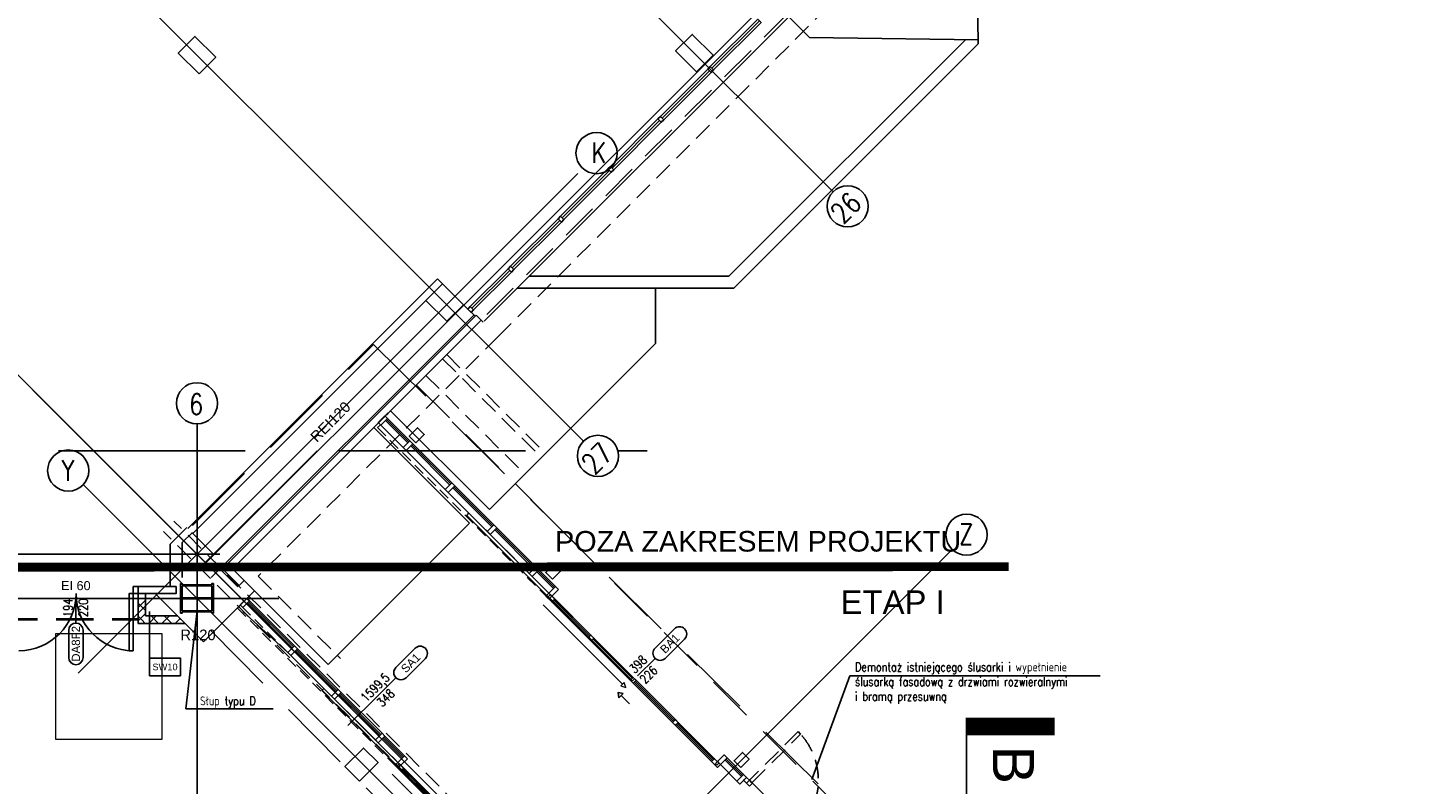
# Model space of a CAD drawing. Header units: centimetres. Extents: x -228435 to 111511, y -89367 to 428125.
# Tile 197 of 219: x -49413 to -25690, y 98942 to 111798. Entities that reach past the tile are written whole.
import ezdxf
from ezdxf.enums import TextEntityAlignment as Align

# ---------------------------------------------------------------- set-up
doc = ezdxf.new("R2010")
doc.units = ezdxf.units.CM
doc.header["$LTSCALE"] = 50
for name, pattern in [('Balustrady$0$DASHED', [0.75, 0.5, -0.25]), ('DASHDOT', [25.4, 12.7, -6.35, 0, -6.35]), ('DASHDOT2', [12.7, 6.35, -3.175, 0, -3.175]), ('DASHED', [0.75, 0.5, -0.25]), ('DIVIDE', [31.75, 12.7, -6.35, 0, -6.35, 0, -6.35]), ('HIDDEN', [9.525, 6.35, -3.175]), ('HIDDEN2', [4.7625, 3.175, -1.5875]), ('HIDDENX2', [19.05, 12.7, -6.35])]:
    doc.linetypes.add(name, pattern=pattern)
doc.layers.get('0').update_dxf_attribs({"color": 8})
for name, color, linetype in [('ARCH_ELEMENTY_POWYŻEJ RZUTU', 8, 'HIDDEN2'), ('ARCH_ETAPOWANIE', 8, 'DIVIDE'), ('ARCH_GK', 8, 'Continuous'), ('ARCH_INFO_ETYK_DRZWI', 8, 'Continuous'), ('ARCH_INFO_ODPORNOŚĆ OGNIOWA', 8, 'Continuous'), ('ARCH_INFO_OPISY', 8, 'Continuous'), ('ARCH_INFO_OPISY_PRZEGRODY', 8, 'Continuous'), ('ARCH_INFO_OSIE_IST', 8, 'DASHDOT2'), ('ARCH_INFO_OSIE_OPISY_IST', 8, 'Continuous'), ('ARCH_MUROWANE_IST', 8, 'Continuous'), ('ARCH_NIEWIDOK_IST', 8, 'HIDDEN'), ('ARCH_PROFILE', 8, 'Continuous'), ('ARCH_STAL_IST', 8, 'Continuous'), ('ARCH_SZKŁO', 8, 'Continuous'), ('ARCH_WIDOK_IST', 8, 'Continuous'), ('ARCH_ŚLUSARKA_DRZWI', 8, 'Continuous'), ('ARCH_ŚLUSARKA_OKNA_IST', 8, 'Continuous'), ('ARCH_ŻELBET_IST', 8, 'Continuous'), ('Osie rzutów$0$ARCH_INFO_OSIE_OPISY_IST', 8, 'Continuous')]:
    doc.layers.add(name, color=color, linetype=linetype)
for name, color, linetype, lineweight in [('ARCH_LINIE PRZEKROJOWE', 8, 'Continuous', 25), ('ARCH_SUFITY_PODWIESZANE', 8, 'HIDDENX2', 9), ('ARCH_WIDOK', 8, 'Continuous', 13), ('Kondygnacja +0$0$ARCH_WIDOK', 8, 'Continuous', 13)]:
    doc.layers.add(name, color=color, linetype=linetype, lineweight=lineweight)
doc.styles.add('Arial', font='ARIAL.TTF')
doc.styles.add('Romans', font='Romans.shx')
doc.styles.add('ROMANS-250-CM', font='romans.shx', dxfattribs={"width": 0.8, "height": 50})
doc.styles.add('ROMANS-50-CM', font='romans.shx', dxfattribs={"width": 0.8, "height": 10})
doc.dimstyles.new('ISO-25', dxfattribs={"dimtxt": 2.5, "dimasz": 2.5, "dimexe": 1.25, "dimexo": 0.625, "dimtad": 1, "dimtxsty": 'Standard', "dimcen": 2.5, "dimadec": 0, "dimazin": 0, "dimtfac": 1, "dimtmove": 0, "dimatfit": 3, "dimfxl": 0, "dimarcsym": 0})
pattern_1 = [(45, (-121140, -45070), (-112.2532, 112.2532), []), (135, (-121140, -45070), (-112.2532, -112.2532), [])]

# ---------------------------------------------------------------- blocks, each defined once
blk = doc.blocks.new('A$C57A9303D')
blk.add_lwpolyline([(300, 0, 3, 3, 0), (0, 0, 30, 30, 0), (0, 150, 30, 30, 0)], format="xyseb")
at = {"linetype": 'DASHDOT', "ltscale": 5, "const_width": 3}
blk.add_lwpolyline([(300, 0), (1000, 0)], dxfattribs=at)
blk = doc.blocks.new('Linie przekrojowe')
at = {"layer": 'ARCH_LINIE PRZEKROJOWE', "linetype": 'DASHDOT', "ltscale": 5, "rotation": 270}
blk.add_blockref('A$C57A9303D', (8760, 14492.3), dxfattribs=at)
at = {"layer": 'ARCH_LINIE PRZEKROJOWE', "linetype": 'DASHDOT', "ltscale": 5, "style": 'Arial'}
blk.add_text('B', height=70, rotation=270, dxfattribs=at).set_placement((8839.8, 14426.9), align=Align.MIDDLE_CENTER)
blk = doc.blocks.new('SU Lampy kwadratowe +0')
at = {"layer": 'ARCH_SUFITY_PODWIESZANE', "ltscale": 2.5}
blk.add_lwpolyline([(7220, 14650), (7400, 14650), (7400, 14470), (7220, 14470)], close=True, dxfattribs=at)
blk = doc.blocks.new('T-drzwi_dół-200')
at = {"layer": 'ARCH_INFO_ETYK_DRZWI'}
blk.add_line((0, 0), (0, -60), dxfattribs=at)
blk.add_lwpolyline([(-17.5, -77.5), (-17.5, -143.7, 1), (17.5, -143.7), (17.5, -77.5, 1)], format="xyb", close=True, dxfattribs=at)
at = {"layer": 'ARCH_INFO_ETYK_DRZWI', "style": 'Romans', "width": 0.8}
for tag, p in [('ADS_DRZWI:SZEROKOŚĆ', (-7.9, -23)), ('ADS_DRZWI:WYSOKOŚĆ', (29, -23))]:
    blk.add_attdef(tag, text='', height=22, rotation=90, dxfattribs=at).set_placement(p, align=Align.CENTER)
at = {"layer": 'ARCH_INFO_ETYK_DRZWI', "color": 1, "style": 'Arial'}
blk.add_attdef('ADS_DRZWI:ODPORNOŚĆ_OGNIOWA', text='', height=22, dxfattribs=at).set_placement((-0.1, 13.3), align=Align.BOTTOM_CENTER)
at = {"layer": 'ARCH_INFO_ETYK_DRZWI', "style": 'Arial'}
blk.add_attdef('ADS_DRZWI:SYMBOL', text='', height=20, rotation=90, dxfattribs=at).set_placement((0, -110.6), align=Align.MIDDLE)
blk = doc.blocks.new('T-drzwi_prawe-200')
at = {"layer": 'ARCH_INFO_ETYK_DRZWI'}
blk.add_line((0, 0), (60, 0), dxfattribs=at)
blk.add_lwpolyline([(143.7, 17.5), (77.5, 17.5, 1), (77.5, -17.5), (143.7, -17.5, 1)], format="xyb", close=True, dxfattribs=at)
at = {"layer": 'ARCH_INFO_ETYK_DRZWI', "color": 1, "style": 'Arial'}
blk.add_attdef('ADS_DRZWI:ODPORNOŚĆ_OGNIOWA', text='', height=20, rotation=90, dxfattribs=at).set_placement((-25.5, 0.1), align=Align.BOTTOM_CENTER)
at = {"layer": 'ARCH_INFO_ETYK_DRZWI', "style": 'Romans', "width": 0.8}
for tag, p in [('ADS_DRZWI:SZEROKOŚĆ', (20.5, 8)), ('ADS_DRZWI:WYSOKOŚĆ', (20.5, -28))]:
    blk.add_attdef(tag, text='', height=22, dxfattribs=at).set_placement(p, align=Align.CENTER)
at = {"layer": 'ARCH_INFO_ETYK_DRZWI', "style": 'Arial'}
blk.add_attdef('ADS_DRZWI:SYMBOL', text='', height=20, dxfattribs=at).set_placement((110.7, 0), align=Align.MIDDLE)
blk = doc.blocks.new('Osie rzutów')
at = {"layer": 'ARCH_INFO_OSIE_IST', "ltscale": 10}
for p, q in [((10200.1, 18373.7), (6968.5, 15142)), ((10624.4, 17949.4), (7283.1, 14608.1)), ((6324.6, 17617.4), (8540.8, 15401.2)), ((5900.4, 17193.2), (8116.6, 14977)), ((5476.1, 16768.9), (9015.7, 13229.3)), ((8107.3, 15432.3), (7257.9, 14582.9)), ((7180.9, 15064.1), (9015.7, 13229.3)), ((7460, 12255), (7460, 15006.6)), ((7266.7, 14903.3), (9100.6, 13069.5)), ((4323.7, 14785), (7599.1, 14785)), ((8743.1, 14793.1), (7460, 13510)), ((4436, 14710), (7599.1, 14710))]:
    blk.add_line(p, q, dxfattribs=at)
at = {"layer": 'ARCH_INFO_OSIE_OPISY_IST'}
for centre in [(8138.9, 15467), (8565.6, 15376.5), (7460, 15041.6), (8141.3, 14952.2), (7241.2, 14927.3), (8767.6, 14818.2)]:
    blk.add_circle(centre, 35, dxfattribs=at)
at = {"layer": 'ARCH_INFO_OSIE_OPISY_IST', "style": 'ROMANS-250-CM', "width": 0.8}
for s, p in [('K', (8142.7, 15467.7)), ('6', (7458.5, 15040.1)), ('Y', (7240.5, 14927.3)), ('Z', (8767, 14818.9))]:
    blk.add_text(s, height=35, dxfattribs=at).set_placement(p, align=Align.MIDDLE_CENTER)
for s, p in [('26', (8557.9, 15344.5)), ('27', (8134.9, 14918.8))]:
    blk.add_text(s, height=35, rotation=45, dxfattribs=at).set_placement(p)

msp = doc.modelspace()

# ---------------------------------------------------------------- hatches: boundary and pattern name
at = {"layer": 'ARCH_GK', "linetype": 'Continuous', "lineweight": -3}
h = msp.add_hatch(dxfattribs=at)
h.set_pattern_fill('ANSI37', color=256, scale=50, angle=-360, style=0)
h.set_pattern_definition(pattern_1)
h.paths.add_polyline_path([(-47415, 102110), (-47540, 102110), (-47540, 101675), (-47415, 101800)], flags=0)
h = msp.add_hatch(dxfattribs=at)
h.set_pattern_fill('ANSI37', color=256, scale=50, angle=-360, style=0)
h.set_pattern_definition(pattern_1)
h.paths.add_polyline_path([(-47415, 102110), (-47540, 102110), (-47540, 101675), (-47415, 101800)], flags=0)
h = msp.add_hatch(dxfattribs=at)
h.set_pattern_fill('ANSI37', color=256, scale=50, style=0)
h.set_pattern_definition([(45, (-121140, -45070), (-112.2532, 112.2532), []), (135, (-121140, -45070), (-112.2532, -112.2532), [])])
h.paths.add_polyline_path([(-46813.28427, 101745), (-46868.28427, 101800), (-47415, 101800), (-47540, 101675), (-46813.28427, 101675)])
h = msp.add_hatch(dxfattribs=at)
h.set_pattern_fill('ANSI37', color=256, scale=50, style=0)
h.set_pattern_definition(pattern_1)
h.paths.add_polyline_path([(-46813.28427, 101745), (-46868.28427, 101800), (-47415, 101800), (-47540, 101675), (-46813.28427, 101675)])

# ---------------------------------------------------------------- linework, layer by layer
at = {"linetype": 'Balustrady$0$DASHED', "lineweight": 20, "ltscale": 50, "elevation": 630}
msp.add_lwpolyline([(-46616.65481, 103339.03062), (-43538.68512, 106417.00031), (-26920.53941, 89981.14733), (-34886.82107, 89979.94548), (-46650.71539, 101900.08599)], dxfattribs=at)
at = {"layer": 'ARCH_ELEMENTY_POWYŻEJ RZUTU', "ltscale": 5, "elevation": 630}
msp.add_lwpolyline([(-42813.54726, 105727.9246), (-28065.62266, 90980)], dxfattribs=at)
at = {"layer": 'ARCH_ETAPOWANIE', "ltscale": 10, "const_width": 150, "elevation": 630}
msp.add_lwpolyline([(-32748.04041, 102637.86797), (-71890, 102620.1903), (-71740, 89900), (-59190, 89900), (-59190, 71200), (-71590, 71200), (-71590, 58800), (-65060, 58800), (-65060, 57540), (-63050, 57540), (-63050, -5675.91583)], dxfattribs=at)
at = {"layer": 'ARCH_GK', "linetype": 'Continuous', "lineweight": -3}
for p, q in [((-47415, 102180, 630), (-47540, 102180, 630)), ((-47540, 102180, 630), (-47540, 101675, 630)), ((-47540, 102180, 630), (-47540, 101675, 630)), ((-47415, 101800, 630), (-47415, 102180, 630)), ((-47415, 101800, 630), (-47415, 102180, 630)), ((-46868.28427, 101800, 630), (-47415, 101800, 630)), ((-46868.28427, 101800, 630), (-47415, 101800, 630)), ((-47540, 101675, 630), (-46743.28427, 101675, 630)), ((-47540, 101675, 630), (-46743.28427, 101675, 630))]:
    msp.add_line(p, q, dxfattribs=at)
at = {"layer": 'ARCH_INFO_ETYK_DRZWI', "elevation": 630}
msp.add_lwpolyline([(-43458.14533, 100453.0957), (-43975.87986, 99935.36117)], dxfattribs=at)
at = {"layer": 'ARCH_INFO_OPISY_PRZEGRODY', "elevation": 630}
msp.add_lwpolyline([(-47345.95371, 101083.20349), (-47345.95371, 101878.02585)], dxfattribs=at)
msp.add_lwpolyline([(-47345.95371, 100783.20349), (-46820.95371, 100783.20349), (-46820.95371, 101083.20349), (-47345.95371, 101083.20349), (-47345.95371, 100783.20349)], close=True, dxfattribs=at)
at = {"layer": 'ARCH_MUROWANE_IST', "ltscale": 4}
for p, q in [((-42452.9228, 107531.04689, 630), (-46695.56349, 103288.4062, 630)), ((-42368.06999, 107446.19408, 630), (-42452.9228, 107531.04689, 630)), ((-42650.9127, 107163.35137, 630), (-46610.71068, 103203.55339, 630)), ((-42007.44553, 107085.56962, 630), (-46476.36039, 102616.65476, 630)), ((-41816.5267, 106894.65079, 630), (-42007.44553, 107085.56962, 630)), ((-41837.73991, 106915.86399, 630), (-46151.09127, 102602.51263, 630)), ((-41795.3135, 106915.86399, 630), (-46108.66486, 102602.51263, 630)), ((-41710.46068, 106831.01118, 630), (-45938.95924, 102602.51263, 630)), ((-41795.3135, 106915.86399, 630), (-41710.46068, 106831.01118, 630)), ((-41710.46068, 106831.01118, 630), (-41675.10535, 106795.65584, 630)), ((-46996.56854, 102623.72583, 630), (-46996.56854, 102304.74054, 630)), ((-45844.5707, 102295.99205, 630), (-46151.09127, 102602.51263, 630)), ((-45823.35749, 102317.20526, 630), (-46108.66486, 102602.51263, 630)), ((-45938.95924, 102602.51263, 630), (-45738.50468, 102402.05807, 630)), ((-45738.50468, 102402.05807, 630), (-45823.35749, 102317.20526, 630)), ((-47248.28427, 102180, 630), (-46430.11147, 101361.8272, 630)), ((-45564.19264, 102227.74603, 630), (-46430.11147, 101361.8272, 630))]:
    msp.add_line(p, q, dxfattribs=at)
at = {"layer": 'ARCH_MUROWANE_IST', "ltscale": 4, "elevation": 630}
for points in [[(-44500.87855, 104606.27874), (-46457.15729, 102650), (-46790, 102650), (-46790, 102455)], [(-46298.6039, 102455), (-44147.32516, 104606.27874)]]:
    msp.add_lwpolyline(points, dxfattribs=at)
msp.add_lwpolyline([(-47540, 102180), (-46895, 102180), (-46895, 102300), (-47540, 102300)], close=True, dxfattribs=at)
at = {"layer": 'ARCH_NIEWIDOK_IST', "ltscale": 2}
msp.add_line((-35106.08335, 113435.38851, 630), (-41696.31855, 106845.15331, 630), dxfattribs=at)
at = {"layer": 'ARCH_NIEWIDOK_IST'}
for p, q in [((-34802.02836, 113173.75993, 630), (-41413.47676, 106562.31153, 630)), ((-41413.47676, 106562.31153, 630), (-45500.55396, 102475.23433, 630)), ((-42368.06999, 106173.40187, 630), (-40688.62493, 104493.95681, 630)), ((-42297.35931, 106244.11255, 630), (-40617.91425, 104564.66749, 630)), ((-42650.9127, 105890.55916, 630), (-40971.46764, 104211.1141, 630)), ((-34521.92388, 90648.07612, 630), (-47109.9521, 103236.10434, 630)), ((-34521.92388, 90648.07612, 630), (-47109.9521, 103236.10434, 630)), ((-34345.14719, 90824.85281, 630), (-46933.17541, 103412.88103, 630)), ((-34345.14719, 90824.85281, 630), (-46933.17541, 103412.88103, 630)), ((-45500.55396, 102475.23433, 630), (-44103.95068, 101078.63106, 630))]:
    msp.add_line(p, q, dxfattribs=at)
at = {"layer": 'ARCH_NIEWIDOK_IST', "ltscale": 10}
msp.add_line((-72707.45716, 104606.27874, 630), (-38890.92242, 104606.27874, 630), dxfattribs=at)
at = {"layer": 'ARCH_PROFILE', "elevation": 630}
for points in [[(-43304.55411, 105158.27127), (-43346.98052, 105200.69768), (-43460.1176, 105087.56059), (-43417.69119, 105045.13419)], [(-42873.21897, 104726.93614), (-42922.71645, 104776.43361), (-43035.85353, 104663.29653), (-42986.35606, 104613.79905)], [(-42159.04112, 104012.75829), (-42208.5386, 104062.25576), (-42321.67568, 103949.11868), (-42272.17821, 103899.6212)], [(-41444.86327, 103298.58044), (-41494.36075, 103348.07791), (-41607.49783, 103234.94083), (-41558.00036, 103185.44335)], [(-40730.68543, 102584.40259), (-40780.1829, 102633.90006), (-40893.31998, 102520.76298), (-40843.82251, 102471.2655)], [(-40398.34524, 102252.0624), (-40447.84271, 102301.55988), (-40560.9798, 102188.42279), (-40511.48232, 102138.92532)], [(-45648.61309, 102057.60804), (-45691.0395, 102100.03444), (-45804.17658, 101986.89736), (-45761.75017, 101944.47095)], [(-40610.47727, 102138.92532), (-40511.48232, 102039.93037), (-40461.98485, 102089.42784), (-40560.9798, 102188.42279)], [(-39846.80195, 101375.24999), (-39797.30447, 101424.74747), (-39846.80195, 101474.24494), (-39896.29942, 101424.74747)], [(-44831.90476, 101240.89971), (-44881.40223, 101290.39718), (-44994.53932, 101177.2601), (-44945.04184, 101127.76262)], [(-39129.08857, 100657.53661), (-39079.59109, 100707.03409), (-39129.08857, 100756.53156), (-39178.58604, 100707.03409)], [(-44089.44264, 100498.43759), (-44138.94011, 100547.93506), (-44252.0772, 100434.79797), (-44202.57972, 100385.3005)], [(-38363.64548, 99991.08847), (-38413.14295, 100040.58594), (-38462.64042, 99991.08847), (-38413.14295, 99941.591)], [(-38411.37518, 99939.82323), (-38361.87771, 99989.3207), (-38411.37518, 100038.81818), (-38460.87266, 99989.3207)], [(-43346.98052, 99755.97546), (-43396.47799, 99805.47294), (-43509.61508, 99692.33585), (-43460.1176, 99642.83838)], [(-42965.14285, 99374.1378), (-43014.64033, 99423.63528), (-43127.77741, 99310.49819), (-43078.27994, 99261.00072)], [(-37534.56277, 99388.27994), (-37584.06025, 99437.77741), (-37697.19733, 99324.64033), (-37647.69986, 99275.14285)], [(-43177.27489, 99261.00072), (-43078.27994, 99162.00577), (-43028.78246, 99211.50324), (-43127.77741, 99310.49819)], [(-37796.19228, 99324.64033), (-37697.19733, 99225.64538), (-37647.69986, 99275.14285), (-37746.69481, 99374.1378)], [(-37202.22259, 99055.93975), (-37251.72006, 99105.43723), (-37364.85715, 98992.30014), (-37315.35967, 98942.80267)], [(-37202.22259, 98956.9448), (-37152.72511, 99006.44228), (-37202.22259, 99055.93975), (-37251.72006, 99006.44228)], [(-37152.72511, 98907.44733), (-37103.22764, 98956.9448), (-37152.72511, 99006.44228), (-37202.22259, 98956.9448)]]:
    msp.add_lwpolyline(points, close=True, dxfattribs=at)
at = {"layer": 'ARCH_STAL_IST', "elevation": 630}
for points in [[(-42820.61833, 104745.04617), (-42679.19697, 104886.46753), (-42792.33406, 104999.60461), (-42933.75542, 104858.18326)], [(-40501.30809, 102425.73593), (-40359.88673, 102567.15729), (-40473.02382, 102680.29437), (-40614.44517, 102538.87302)], [(-46820, 101850), (-46820, 102350), (-46790, 102350), (-46790, 102330), (-46290, 102330), (-46290, 102350), (-46260, 102350), (-46260, 101850), (-46290, 101850), (-46290, 101870), (-46790, 101870), (-46790, 101850)], [(-46290, 102110), (-46790, 102110), (-46790, 102310), (-46290, 102310)], [(-46790, 101890), (-46290, 101890), (-46290, 102090), (-46790, 102090)], [(-37301.21754, 99225.64538), (-37159.79618, 99367.06674), (-37272.93326, 99480.20382), (-37414.35462, 99338.78246)]]:
    msp.add_lwpolyline(points, close=True, dxfattribs=at)
at = {"layer": 'ARCH_SZKŁO', "elevation": 630}
for points in [[(-42958.07179, 104741.07827), (-43339.90945, 105122.91593)], [(-42940.39412, 104758.75594), (-43322.23178, 105140.5936)], [(-42243.89394, 104026.90042), (-42908.57431, 104691.5808)], [(-42226.21627, 104044.57809), (-42890.89664, 104709.25847)], [(-41531.48386, 103314.49034), (-42194.39646, 103977.40295)], [(-41513.80619, 103332.16801), (-42176.71879, 103995.08062)], [(-40815.53824, 102598.54473), (-41480.21861, 103263.2251)], [(-40797.86057, 102616.22239), (-41462.54094, 103280.90277)], [(-40483.19805, 102266.20454), (-40766.04076, 102549.04725)], [(-40465.52038, 102283.88221), (-40748.36309, 102566.72492)], [(-44916.75757, 101255.04184), (-45683.96843, 102022.2527)], [(-44899.0799, 101272.71951), (-45666.29076, 102039.93037)], [(-39880.38952, 101440.65737), (-40495.57242, 102055.84027)], [(-39862.71185, 101458.33504), (-40477.89475, 102073.51794)], [(-39162.67614, 100722.94399), (-39830.89205, 101391.1599)], [(-39144.99847, 100740.62166), (-39813.21438, 101408.83757)], [(-44174.29545, 100512.57972), (-44867.2601, 101205.54437)], [(-44156.61778, 100530.25739), (-44849.58243, 101223.22204)], [(-38444.96276, 100005.23061), (-39113.17866, 100673.44651)], [(-38427.28509, 100022.90827), (-39095.50099, 100691.12418)], [(-43431.83333, 99770.1176), (-44124.79797, 100463.08225)], [(-43414.15566, 99787.79527), (-44107.12031, 100480.75992)], [(-37780.28238, 99340.55023), (-38395.46528, 99955.73313)], [(-37762.60471, 99358.2279), (-38377.78761, 99973.4108)], [(-43049.99567, 99388.27994), (-43382.33585, 99720.62013)], [(-43032.318, 99405.95761), (-43364.65819, 99738.2978)], [(-42468.40034, 98583.94598), (-43062.37004, 99177.91567)], [(-42450.72267, 98601.62364), (-43044.69237, 99195.59334)], [(-37287.0754, 99070.08189), (-37569.91811, 99352.9246)], [(-37269.39773, 99087.75956), (-37552.24044, 99370.60227)]]:
    msp.add_lwpolyline(points, dxfattribs=at)
at = {"layer": 'ARCH_WIDOK', "elevation": 630}
for points in [[(-42922.71645, 104776.43361), (-43304.55411, 105158.27127)], [(-43417.69119, 105045.13419), (-43035.85353, 104663.29653)], [(-43414.58803, 105042.03102), (-42325.21122, 103952.65421)], [(-42873.21897, 104726.93614), (-42208.5386, 104062.25576)], [(-42986.35606, 104613.79905), (-42321.67568, 103949.11868)], [(-42159.04112, 104012.75829), (-41494.36075, 103348.07791)], [(-42275.71374, 103903.15674), (-40893.31998, 102520.76298)], [(-42272.17821, 103899.6212), (-41607.49783, 103234.94083)], [(-41444.86327, 103298.58044), (-40780.1829, 102633.90006)], [(-41558.00036, 103185.44335), (-40893.31998, 102520.76298)], [(-40730.68543, 102584.40259), (-40447.84271, 102301.55988)], [(-40843.82251, 102471.2655), (-40560.9798, 102188.42279)], [(-40843.82251, 102471.2655), (-40560.9798, 102188.42279)], [(-45648.61309, 102057.60804), (-44881.40223, 101290.39718)], [(-45761.75017, 101874.47095), (-44994.53932, 101177.2601)], [(-44945.04184, 101127.76262), (-44252.0772, 100434.79797)], [(-44831.90476, 101240.89971), (-44138.94011, 100547.93506)], [(-44202.57972, 100385.3005), (-43509.61508, 99692.33585)], [(-44089.44264, 100498.43759), (-43396.47799, 99805.47294)], [(-43460.1176, 99642.83838), (-43127.77741, 99310.49819)], [(-43346.98052, 99755.97546), (-43014.64033, 99423.63528)], [(-43438.9044, 99621.62518), (-43156.06168, 99338.78246)], [(-37647.69986, 99275.14285), (-37364.85715, 98992.30014)], [(-37534.56277, 99388.27994), (-37251.72006, 99105.43723)]]:
    msp.add_lwpolyline(points, dxfattribs=at)
at = {"layer": 'ARCH_WIDOK_IST'}
for p, q in [((-33302.96106, 114460.69335, 630), (-33266.74339, 111527.06253, 630)), ((-35360.64179, 113732.37336, 630), (-42007.44553, 107085.56962, 630)), ((-35070.72801, 113400.03318, 630), (-41660.96321, 106809.79797, 630)), ((-36484.94157, 111985.81961, 630), (-36131.38818, 111632.26622, 630)), ((-33270.07542, 111796.95661, 630), (-33265.13677, 111796.89564, 630)), ((-37501.16524, 107575.4834, 630), (-33477.15078, 111599.49786, 630)), ((-37418.32252, 107375.4834, 630), (-33266.74339, 111527.06253, 630)), ((-36131.38818, 111632.26622, 630), (-33267.60572, 111596.91088, 630)), ((-40895.27778, 107575.4834, 630), (-37501.16524, 107575.4834, 630)), ((-41095.27778, 107375.4834, 630), (-37418.32252, 107375.4834, 630)), ((-38751.51417, 107375.4834, 630), (-38751.51417, 106431.06757, 630)), ((-41572.5084, 103610.07333, 630), (-38751.51417, 106431.06757, 630)), ((-43329.73521, 105211.73665, 630), (-43294.37987, 105247.09199, 630)), ((-43329.73521, 105211.73665, 630), (-43308.52201, 105232.94985, 630)), ((-43251.95347, 105289.5184, 630), (-41572.5084, 103610.07333, 630)), ((-43534.79618, 105006.67568, 630), (-41908.45058, 103380.33009, 630)), ((-41908.45058, 103380.33009, 630), (-44312.61364, 100976.16703, 630)), ((-45738.50468, 102402.05807, 630), (-44312.61364, 100976.16703, 630))]:
    msp.add_line(p, q, dxfattribs=at)
at = {"layer": 'ARCH_ŚLUSARKA_DRZWI', "linetype": 'Continuous', "lineweight": 9}
for p, q in [((-40659.97475, 101990.43289, 630), (-39309.4008, 100639.85894, 630)), ((-43226.77236, 99112.50829, 630), (-41975.19336, 97860.92929, 630))]:
    msp.add_line(p, q, dxfattribs=at)
at = {"layer": 'ARCH_ŚLUSARKA_DRZWI'}
msp.add_line((-37103.22764, 98956.9448, 630), (-36374.90765, 98228.62482, 630), dxfattribs=at)
at = {"layer": 'ARCH_ŚLUSARKA_DRZWI', "linetype": 'DASHED', "ltscale": 8, "elevation": 630}
for points in [[(-40511.48232, 102138.92532), (-43424.76226, 105052.20526), (-43474.25974, 105002.70778), (-40560.9798, 102089.42784)], [(-43085.35101, 99268.07179), (-45800.64105, 101983.36183), (-45850.13852, 101933.86435), (-43134.84848, 99218.57431)]]:
    msp.add_lwpolyline(points, close=True, dxfattribs=at)
at = {"layer": 'ARCH_ŚLUSARKA_DRZWI', "linetype": 'Continuous', "lineweight": 9, "elevation": 630}
for points in [[(-41953.98016, 103510.71247), (-41918.62482, 103546.06781), (-39104.33983, 100731.78282), (-39139.69517, 100696.42748)], [(-40511.48232, 102138.92532), (-40536.23106, 102163.67405), (-40571.5864, 102128.31872), (-40546.83766, 102103.56998)], [(-44421.78282, 100533.79292), (-44386.42748, 100569.14826), (-41770.13239, 97952.85317), (-41805.48773, 97917.49783)], [(-43078.27994, 99261.00072), (-43103.02868, 99285.74946), (-43138.38402, 99250.39412), (-43113.63528, 99225.64538)], [(-37697.19733, 99324.64033), (-37672.4486, 99299.89159), (-37707.80394, 99264.53625), (-37732.55267, 99289.28499)]]:
    msp.add_lwpolyline(points, close=True, dxfattribs=at)
at = {"layer": 'ARCH_ŚLUSARKA_DRZWI', "linetype": 'Continuous', "lineweight": -3, "elevation": 630}
for points in [[(-47625, 102300), (-47540, 102300), (-47540, 102180), (-47625, 102180)], [(-47625, 102180), (-47695, 102180), (-47695, 101210), (-47625, 101210)], [(-37202.22259, 98956.9448), (-37251.72006, 99006.44228), (-37202.22259, 99055.93975), (-37152.72511, 99006.44228)]]:
    msp.add_lwpolyline(points, close=True, dxfattribs=at)
at = {"layer": 'ARCH_ŚLUSARKA_DRZWI', "elevation": 630}
for points in [[(-40511.48232, 102039.93037), (-39896.29942, 101424.74747)], [(-40461.98485, 102089.42784), (-39846.80195, 101474.24494)], [(-39846.80195, 101375.24999), (-39178.58604, 100707.03409)], [(-39797.30447, 101424.74747), (-39129.08857, 100756.53156)], [(-39129.08857, 100657.53661), (-38460.87266, 99989.3207)], [(-39079.59109, 100707.03409), (-38411.37518, 100038.81818)], [(-38411.37518, 99939.82323), (-37796.19228, 99324.64033)], [(-38361.87771, 99989.3207), (-37746.69481, 99374.1378)], [(-43028.78246, 99211.50324), (-42434.81277, 98617.53355)], [(-43078.27994, 99162.00577), (-42484.31024, 98568.03607)]]:
    msp.add_lwpolyline(points, dxfattribs=at)
at = {"layer": 'ARCH_ŚLUSARKA_DRZWI', "linetype": 'HIDDEN', "lineweight": -3, "elevation": 630}
msp.add_lwpolyline([(-37152.72511, 99006.44228), (-37110.29871, 98964.01587), (-36282.98377, 99791.3308), (-36325.41018, 99833.75721)], close=True, dxfattribs=at)
at = {"layer": 'ARCH_ŚLUSARKA_DRZWI', "linetype": 'Continuous', "lineweight": -3, "extrusion": (0, 0, -1)}
msp.add_arc((49565, 102180, -630), 970, 180, 270, dxfattribs=at)
at = {"layer": 'ARCH_ŚLUSARKA_DRZWI', "linetype": 'Continuous', "lineweight": -3}
msp.add_arc((-47625, 102180, 630), 970, 180, 270, dxfattribs=at)
at = {"layer": 'ARCH_ŚLUSARKA_DRZWI', "linetype": 'HIDDEN', "lineweight": -3}
msp.add_arc((-37152.72511, 99006.44228, 630), 1170, 315, 45, dxfattribs=at)
at = {"layer": 'ARCH_ŚLUSARKA_DRZWI', "linetype": 'Continuous', "lineweight": 9}
msp.add_3dface([(-39281.11652, 100668.14321, 630), (-39337.68507, 100611.57467, 630), (-39252.83225, 100583.2904, 630)], dxfattribs=at)
at = {"layer": 'ARCH_ŚLUSARKA_OKNA_IST'}
for p, q in [((-36983.45185, 111918.64447, 630), (-37789.55358, 111112.54274, 630)), ((-38638.08172, 110264.0146, 630), (-37831.97999, 111070.11633, 630)), ((-39486.60986, 109415.48646, 630), (-38680.50813, 110221.58819, 630)), ((-39529.03626, 109373.06006, 630), (-40335.138, 108566.95833, 630)), ((-40377.5644, 108524.53192, 630), (-41183.66613, 107718.43019, 630)), ((-41226.09254, 107676.00378, 630), (-41869.55971, 107032.53661, 630)), ((-39370.68556, 100410.52287, 630), (-39297.33397, 100483.87446, 630)), ((-39190.93409, 100304.12299, 630), (-39334.00976, 100447.19866, 630))]:
    msp.add_line(p, q, dxfattribs=at)
at = {"layer": 'ARCH_ŚLUSARKA_OKNA_IST', "elevation": 630}
for points in [[(-37011.73612, 111946.92874), (-37817.83785, 111140.82701), (-37761.26931, 111084.25847), (-36955.16758, 111890.3602)], [(-38666.36599, 110292.29887), (-37860.26426, 111098.4006), (-37803.69572, 111041.83206), (-38609.79745, 110235.73033)], [(-37860.26426, 111098.4006), (-37817.83785, 111140.82701), (-37761.26931, 111084.25847), (-37803.69572, 111041.83206)], [(-39514.89413, 109443.77073), (-38708.7924, 110249.87247), (-38652.22386, 110193.30392), (-39458.32559, 109387.20219)], [(-38708.7924, 110249.87247), (-38666.36599, 110292.29887), (-38609.79745, 110235.73033), (-38652.22386, 110193.30392)], [(-38666.36599, 110292.29887), (-38708.7924, 110249.87247), (-38652.22386, 110193.30392), (-38609.79745, 110235.73033)], [(-39557.32054, 109401.34433), (-40363.42227, 108595.2426), (-40306.85372, 108538.67405), (-39500.75199, 109344.77579)], [(-39514.89413, 109443.77073), (-39557.32054, 109401.34433), (-39500.75199, 109344.77579), (-39458.32559, 109387.20219)], [(-40405.84867, 108552.81619), (-41211.9504, 107746.71446), (-41155.38186, 107690.14592), (-40349.28013, 108496.24765)], [(-40363.42227, 108595.2426), (-40405.84867, 108552.81619), (-40349.28013, 108496.24765), (-40306.85372, 108538.67405)], [(-40363.42227, 108595.2426), (-40405.84867, 108552.81619), (-40349.28013, 108496.24765), (-40306.85372, 108538.67405)], [(-40363.42227, 108595.2426), (-40405.84867, 108552.81619), (-40349.28013, 108496.24765), (-40306.85372, 108538.67405)], [(-40363.42227, 108595.2426), (-40405.84867, 108552.81619), (-40349.28013, 108496.24765), (-40306.85372, 108538.67405)], [(-40363.42227, 108595.2426), (-40405.84867, 108552.81619), (-40349.28013, 108496.24765), (-40306.85372, 108538.67405)], [(-41254.37681, 107704.28805), (-41897.84398, 107060.82088), (-41841.27544, 107004.25234), (-41197.80827, 107647.71951)], [(-41211.9504, 107746.71446), (-41254.37681, 107704.28805), (-41197.80827, 107647.71951), (-41155.38186, 107690.14592)], [(-41211.9504, 107746.71446), (-41254.37681, 107704.28805), (-41197.80827, 107647.71951), (-41155.38186, 107690.14592)], [(-41211.9504, 107746.71446), (-41254.37681, 107704.28805), (-41197.80827, 107647.71951), (-41155.38186, 107690.14592)], [(-41211.9504, 107746.71446), (-41254.37681, 107704.28805), (-41197.80827, 107647.71951), (-41155.38186, 107690.14592)], [(-41211.9504, 107746.71446), (-41254.37681, 107704.28805), (-41197.80827, 107647.71951), (-41155.38186, 107690.14592)], [(-41897.84398, 107060.82088), (-41940.27039, 107018.39448), (-41883.70185, 106961.82593), (-41841.27544, 107004.25234)], [(-41897.84398, 107060.82088), (-41940.27039, 107018.39448), (-41883.70185, 106961.82593), (-41841.27544, 107004.25234)]]:
    msp.add_lwpolyline(points, close=True, dxfattribs=at)
msp.add_lwpolyline([(-39370.68556, 100410.52287), (-39385.01965, 100498.20855), (-39297.33397, 100483.87446)], dxfattribs=at)
at = {"layer": 'ARCH_ŻELBET_IST', "ltscale": 4}
for q in [(-46713.72583, 103306.56854, 630), (-46996.56854, 102623.72583, 630)]:
    msp.add_line((-46996.56854, 103023.72583, 630), q, dxfattribs=at)
at = {"layer": 'ARCH_ŻELBET_IST', "elevation": 630}
for points in [[(-46504.64466, 111017.08332), (-46221.80195, 111299.92604), (-46575.35534, 111653.47943), (-46858.19805, 111370.63671)], [(-38054.71863, 111052.43866), (-37771.87591, 111335.28137), (-38125.4293, 111688.83476), (-38408.27202, 111405.99205)], [(-42297.35931, 106809.79797), (-42014.5166, 107092.64069), (-42368.06999, 107446.19408), (-42650.9127, 107163.35137)]]:
    msp.add_lwpolyline(points, close=True, dxfattribs=at)
at = {"layer": 'ARCH_ŻELBET_IST', "ltscale": 4, "elevation": 630}
for points in [[(-46790, 102650), (-46457.15729, 102650), (-46257.15729, 102850), (-46623.57864, 103216.42136), (-46790, 103050), (-46790, 102650)], [(-43778.31565, 98992.30014), (-43463.65313, 99306.96266), (-43711.14051, 99554.45003), (-44025.80303, 99239.78751)]]:
    msp.add_lwpolyline(points, close=True, dxfattribs=at)
at = {"layer": 'Kondygnacja +0$0$ARCH_WIDOK', "linetype": 'HIDDENX2', "lineweight": 40}
msp.add_line((-51790, 101745, 630), (-47540, 101745, 630), dxfattribs=at)

# ---------------------------------------------------------------- block references
at = {"xscale": 10, "yscale": 10, "zscale": 10}
msp.add_blockref('Linie przekrojowe', (-121065, -45000, -5670), dxfattribs=at)
at = {"layer": 'ARCH_INFO_ETYK_DRZWI', "linetype": 'Continuous', "lineweight": -3, "xscale": 7, "yscale": 7, "zscale": 7}
msp.add_blockref('T-drzwi_dół-200', (-48598.3046, 102100, 630), dxfattribs=at).add_auto_attribs({'ADS_DRZWI:ODPORNOŚĆ_OGNIOWA': 'EI 60', 'ADS_DRZWI:WYSOKOŚĆ': '220', 'ADS_DRZWI:SZEROKOŚĆ': '194', 'ADS_DRZWI:SYMBOL': 'DA8F2'})
at = {"layer": 'ARCH_INFO_ETYK_DRZWI', "linetype": 'Continuous', "lineweight": -3}
ref = msp.add_blockref('T-drzwi_prawe-200', (-39053.21421, 100782.90845, 630), dxfattribs=dict(at, xscale=6.999999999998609, yscale=7, zscale=7, rotation=45.00000000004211))
ref.add_attrib('ADS_DRZWI:SZEROKOŚĆ', '398', dxfattribs={"height": 154, "rotation": 45, "style": 'Romans', "width": 0.8}).set_placement((-38991.36938, 100923.94923, 630), align=Align.CENTER)
ref.add_attrib('ADS_DRZWI:SYMBOL', 'BA1', dxfattribs={"height": 140, "rotation": 45, "style": 'Arial'}).set_placement((-38505.3389, 101330.78375, 630), align=Align.MIDDLE)
ref.add_attrib('ADS_DRZWI:WYSOKOŚĆ', '226', dxfattribs={"height": 154, "rotation": 45, "style": 'Romans', "width": 0.8}).set_placement((-38813.17847, 100745.75832, 630), align=Align.CENTER)
ref = msp.add_blockref('T-drzwi_prawe-200', (-43458.14533, 100453.0957, 630), dxfattribs=dict(at, xscale=6.999999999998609, yscale=7, zscale=7, rotation=45.00000000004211))
ref.add_attrib('ADS_DRZWI:SZEROKOŚĆ', '1599,5', dxfattribs={"height": 154, "rotation": 45, "style": 'Romans', "width": 0.8}).set_placement((-43458.84229, 100531.5947, 630), align=Align.CENTER)
ref.add_attrib('ADS_DRZWI:SYMBOL', 'SA1', dxfattribs={"height": 140, "rotation": 45, "style": 'Arial'}).set_placement((-42910.27003, 101000.97101, 630), align=Align.MIDDLE)
ref.add_attrib('ADS_DRZWI:WYSOKOŚĆ', '348', dxfattribs={"height": 154, "rotation": 45, "style": 'Romans', "width": 0.8}).set_placement((-43280.65138, 100353.40379, 630), align=Align.CENTER)
at = {"layer": 'ARCH_SUFITY_PODWIESZANE', "ltscale": 2.5, "xscale": 10, "yscale": 10, "zscale": 10}
msp.add_blockref('SU Lampy kwadratowe +0', (-121140, -45000, -5670), dxfattribs=at)
at = {"layer": 'Osie rzutów$0$ARCH_INFO_OSIE_OPISY_IST', "xscale": 10, "yscale": 10, "zscale": 10}
msp.add_blockref('Osie rzutów', (-121140, -45000, 630), dxfattribs=at)

# ---------------------------------------------------------------- texts
at = {"layer": 'ARCH_ETAPOWANIE', "ltscale": 10, "attachment_point": 1, "style": 'Arial'}
for s, insert, char_height, width in [('POZA ZAKRESEM PROJEKTU', (-40456.10941, 103244.89521, 630), 350, 13769.4205799), ('ETAP I', (-35605.2032, 102236.15606, 630), 400, 2796.2290174)]:
    msp.add_mtext(s, dxfattribs=dict(at, insert=insert, char_height=char_height, width=width))
at = {"layer": 'ARCH_INFO_ODPORNOŚĆ OGNIOWA', "insert": (-44378.18444, 105206.48361, 630), "char_height": 180, "width": 533.3252474, "attachment_point": 5, "rotation": 45.250152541, "style": 'Arial'}
msp.add_mtext('\\PREI120', dxfattribs=at)
at = {"layer": 'ARCH_INFO_ODPORNOŚĆ OGNIOWA', "insert": (-46523.2192, 101627.53051, 630), "char_height": 180, "width": 533.3252474, "attachment_point": 5, "style": 'Arial'}
msp.add_mtext('\\PR120', dxfattribs=at)
at = {"layer": 'ARCH_INFO_OPISY', "char_height": 150, "width": 6265.3267976, "attachment_point": 1, "style": 'ROMANS-50-CM'}
for s, insert in [('Demontaż istniejącego ślusarki i wypełnienie\\Pślusarką fasadową z drzwiami rozwieralnymi\\Pi bramą przesuwną', (-35359.26828, 101008.92601, 630)), ('Słup typu D', (-46489.73561, 100432.19333, 630))]:
    msp.add_mtext(s, dxfattribs=dict(at, insert=insert))
at = {"layer": 'ARCH_INFO_OPISY_PRZEGRODY', "insert": (-47083.45371, 100933.20349, 630), "char_height": 112.5, "width": 525, "attachment_point": 5, "style": 'Arial'}
msp.add_mtext('SW10', dxfattribs=at)

# ---------------------------------------------------------------- leaders
at = {"layer": 'ARCH_INFO_OPISY'}
for points in [[(-46540, 101890, 630), (-46728.01291, 100220.06519, 630), (-45246.19678, 100220.06884, 630)], [(-36090.52288, 99021.82687, 630), (-35447.79141, 100784.74621, 630), (-31192.88545, 100784.74621, 630)]]:
    msp.add_leader(points, dimstyle='ISO-25', override={"dimscale": 5, "dimasz": 2, "dimtad": 0, "dimldrblk": 'Dot'}, dxfattribs=at)

doc.saveas('drawing.dxf')
